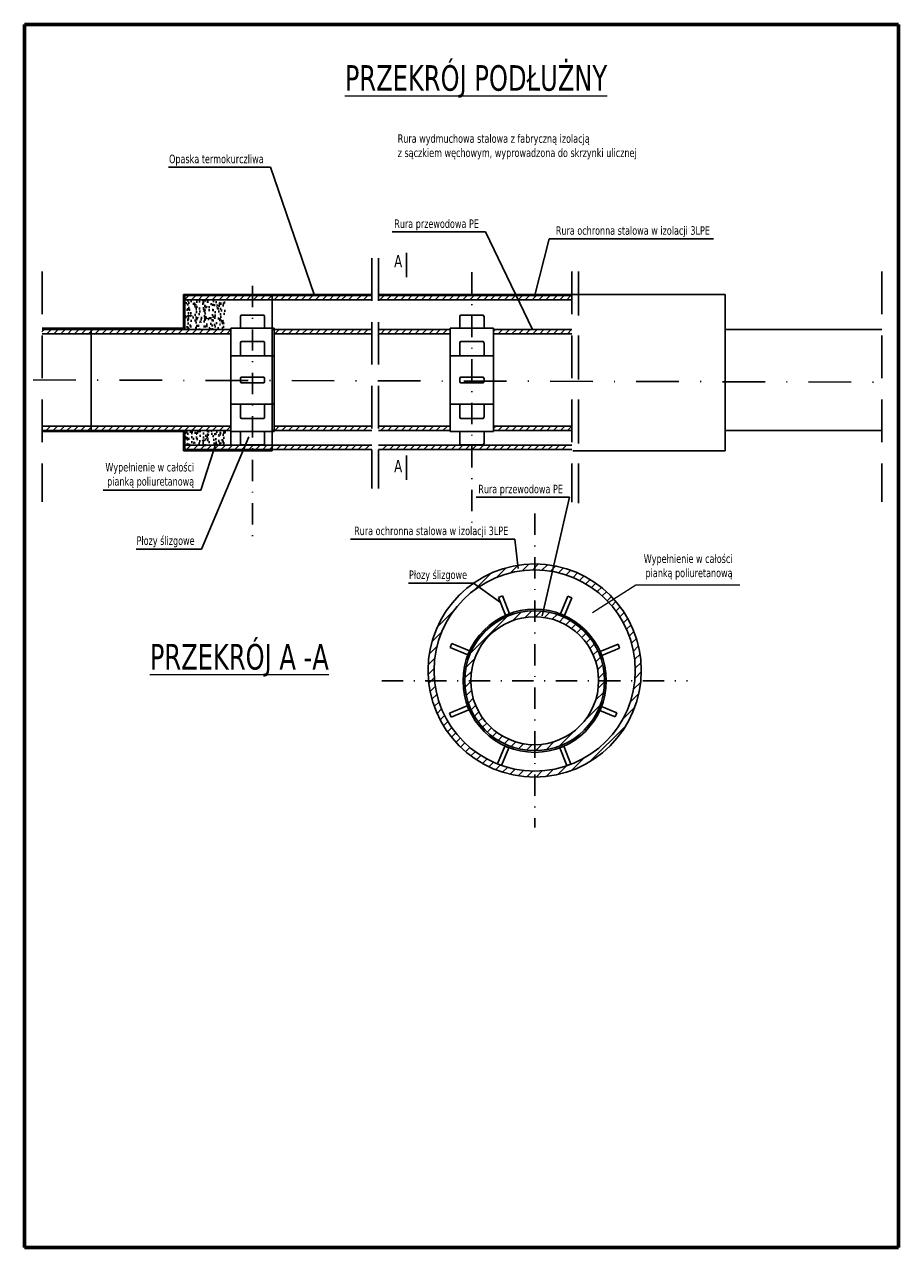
# Model space of a CAD drawing. Header units: millimetres. Extents: x 47 to 1064, y -1218 to -812.
# Tile 2 of 3: x 617 to 720, y -1218 to -1074. Entities that reach past the tile are written whole.
import ezdxf

# ---------------------------------------------------------------- set-up
doc = ezdxf.new("R2010")
doc.units = ezdxf.units.MM
for name, pattern in [('DASHDOT', [1, 0.5, -0.25, 0, -0.25]), ('DASHDOT2', [0.5, 0.25, -0.125, 0, -0.125]), ('DASHDOTX2', [2, 1, -0.5, 0, -0.5]), ('DASHED', [0.75, 0.5, -0.25])]:
    doc.linetypes.add(name, pattern=pattern)
doc.layers.add('MR_gaz', color=2, linetype='Continuous', lineweight=40)
doc.layers.add('MR_gaz_dim', color=250, linetype='Continuous', lineweight=20)
doc.styles.add('MR_text', font='tahoma.ttf', dxfattribs={"width": 0.8, "height": 1})
doc.dimstyles.new('MR_gaz_dim', dxfattribs={"dimscale": 0.25, "dimtxt": 1, "dimasz": 2.5, "dimexe": 1.25, "dimexo": 0.625, "dimtad": 1, "dimdec": 1, "dimrnd": 0.1, "dimzin": 1, "dimtxsty": 'MR_text', "dimblk": 'OBLIQUE', "dimcen": 2.5, "dimazin": 0, "dimtfac": 1, "dimtdec": 1, "dimtmove": 0, "dimatfit": 3, "dimldrblk": 'NONE', "dimfxl": 0, "dimarcsym": 0})

# ---------------------------------------------------------------- blocks, each defined once
blk = doc.blocks.new('_Oblique')
at = {"layer": 'MR_gaz', "color": 0, "lineweight": -2}
blk.add_line((-0.5, -0.5), (0.5, 0.5), dxfattribs=at)

msp = doc.modelspace()

# ---------------------------------------------------------------- hatches: boundary and pattern name
h = msp.add_hatch()
h.set_pattern_fill('LINE', color=256, scale=0.1805, angle=45, style=0)
h.set_pattern_definition([(45, (583.63623, -569.75085), (-0.40523406, 0.40523406), [])])
h.paths.add_polyline_path([(641.52, -1121.87), (641.52, -1121.36), (629.68, -1121.36), (629.68, -1121.87)])
h = msp.add_hatch()
h.set_pattern_fill('LINE', color=256, scale=0.25, angle=45, style=0)
h.set_pattern_definition([(45, (488.70156, -394.7131), (-0.561266, 0.561266), [])])
edge = h.paths.add_edge_path()
edge.add_arc((677.13, -1150.02), 12.5, 0, 360)
edge = h.paths.add_edge_path(flags=17)
edge.add_arc((677.13, -1150.02), 11.8, 0, 360)
h = msp.add_hatch()
h.set_pattern_fill('LINE', color=256, scale=0.25, angle=45, style=0)
h.set_pattern_definition([(45, (518.1093, -394.7131), (-0.561266, 0.561266), [])])
edge = h.paths.add_edge_path(flags=17)
edge.add_arc((677.13, -1151.22), 7.5, 0, 360)
edge = h.paths.add_edge_path()
edge.add_arc((677.13, -1151.22), 8.2, 0, 360)
at = {"layer": 'MR_gaz'}
h = msp.add_hatch(dxfattribs=at)
h.set_pattern_fill('AR-CONC', color=251, scale=0.00722, style=0)
h.set_pattern_definition([(50, (613.987, -419.9101), (1.3153733, -0.1150802), [0.137541, -1.512951]), (355, (613.987, -419.9101), (-0.2544532, 1.379429), [0.1100328, -1.2103608]), (100.451, (614.0966, -419.9197), (1.0609249, 1.2643425), [0.1168918, -1.2858098]), (46.1842, (613.987, -419.5434), (1.9571907, -0.3035456), [0.2063115, -2.2694265]), (96.6356, (614.15, -419.5687), (1.7140586, 1.7864125), [0.1753377, -1.9287147]), (351.184, (613.987, -419.5434), (1.714061, 1.7864094), [0.165049, -1.815541]), (21, (614.1704, -419.635), (1.0946594, -0.738357), [0.137541, -1.512951]), (326, (614.1704, -419.635), (0.4462106, 1.329837), [0.1100328, -1.2103608]), (71.4514, (614.2616, -419.6966), (1.540867, 0.591483), [0.1168918, -1.2858098]), (37.5, (613.987, -419.91013), (0.0222997, 0.61048738), [0, -1.1956898, 0, -1.2286996, 0, -1.2149455]), (7.5, (613.987, -419.91013), (0.48243796, 0.72330375), [0, -0.70054216, 0, -1.16818156, 0, -0.4630547]), (327.5, (613.57803, -419.91013), (0.9789641, -0.04136153), [0, -0.45847, 0, -1.4304264, 0, -1.8980658]), (317.5, (613.3946, -419.9101), (1.0694927, 0.1835793), [0, -0.596011, 0, -0.9499498, 0, -1.3479018])])
h.paths.add_polyline_path([(636.11, -1110.03), (640.94, -1110.03), (640.94, -1106.56), (636.11, -1106.56)])
h.paths.add_polyline_path([(636.11, -1121.87), (636.11, -1123.6), (640.94, -1123.6), (640.94, -1121.87)])

# ---------------------------------------------------------------- linework, layer by layer
at = {"lineweight": 30}
for p, q in [((662.09, -1103.9), (662.09, -1101.04)), ((662.09, -1127.65), (662.09, -1124.79))]:
    msp.add_line(p, q, dxfattribs=at)
at = {"linetype": 'DASHED', "ltscale": 10}
for p, q in [((658.02, -1101.65), (658.02, -1128.67)), ((658.82, -1101.65), (658.82, -1128.67)), ((619.37, -1103.23), (619.37, -1130.25)), ((681.47, -1103.24), (681.47, -1130.26)), ((682.28, -1103.24), (682.28, -1130.26)), ((682.28, -1103.38), (682.28, -1130.4)), ((717.81, -1103.23), (717.81, -1130.25))]:
    msp.add_line(p, q, dxfattribs=at)
at = {"linetype": 'DASHDOT', "ltscale": 5}
for p, q in [((669.76, -1103.32), (669.76, -1132.68)), ((644.05, -1104.91), (644.05, -1134.27))]:
    msp.add_line(p, q, dxfattribs=at)
for p, q in [((635.97, -1109.88), (635.97, -1105.91)), ((646.36, -1105.91), (635.97, -1105.91)), ((636.11, -1108.44), (636.11, -1106.06)), ((636.11, -1106.06), (641.52, -1106.06)), ((636.11, -1110.03), (636.11, -1106.06)), ((651.27, -1106.06), (636.11, -1106.06)), ((636.11, -1106.56), (641.52, -1106.56)), ((651.27, -1106.56), (636.11, -1106.56)), ((636.15, -1106.49), (636.58, -1106.06)), ((636.88, -1106.56), (637.39, -1106.06)), ((646.36, -1105.91), (636.92, -1105.91)), ((637.7, -1106.56), (638.2, -1106.06)), ((638.51, -1106.56), (639.01, -1106.06)), ((639.32, -1106.56), (639.82, -1106.06)), ((640.13, -1106.56), (640.63, -1106.06)), ((640.94, -1106.56), (641.44, -1106.06)), ((641.75, -1106.56), (642.25, -1106.06)), ((642.56, -1106.56), (643.06, -1106.06)), ((643.37, -1106.56), (643.87, -1106.06)), ((644.18, -1106.56), (644.68, -1106.06)), ((644.99, -1106.56), (645.49, -1106.06)), ((645.8, -1106.56), (646.31, -1106.06)), ((646.36, -1105.91), (646.36, -1124.25)), ((651.27, -1105.91), (646.36, -1105.91)), ((646.36, -1106.06), (651.27, -1106.06)), ((654.5, -1106.56), (646.36, -1106.56)), ((646.57, -1106.56), (647.08, -1106.06)), ((647.38, -1106.56), (647.89, -1106.06)), ((648.19, -1106.56), (648.7, -1106.06)), ((649, -1106.56), (649.51, -1106.06)), ((649.81, -1106.56), (650.32, -1106.06)), ((650.62, -1106.56), (651.13, -1106.06)), ((658.02, -1105.91), (651.27, -1105.91)), ((651.27, -1106.06), (658.02, -1106.06)), ((651.43, -1106.56), (651.94, -1106.06)), ((652.24, -1106.56), (652.75, -1106.06)), ((653.06, -1106.56), (653.56, -1106.06)), ((653.87, -1106.56), (654.37, -1106.06)), ((654.5, -1106.56), (655.01, -1106.06)), ((658.02, -1106.56), (654.5, -1106.56)), ((655.31, -1106.56), (655.82, -1106.06)), ((655.31, -1106.56), (655.82, -1106.06)), ((656.26, -1106.56), (656.77, -1106.06)), ((657.07, -1106.56), (657.58, -1106.06)), ((657.07, -1106.56), (657.58, -1106.06)), ((681.47, -1105.91), (658.82, -1105.91)), ((681.47, -1106.06), (658.82, -1106.06)), ((658.82, -1106.06), (681.47, -1106.06)), ((681.47, -1106.56), (658.82, -1106.56)), ((681.47, -1106.56), (658.82, -1106.56)), ((658.99, -1106.56), (659.5, -1106.06)), ((659.8, -1106.56), (660.31, -1106.06)), ((660.61, -1106.56), (661.12, -1106.06)), ((661.43, -1106.56), (661.93, -1106.06)), ((662.24, -1106.56), (662.74, -1106.06)), ((663.05, -1106.56), (663.55, -1106.06)), ((663.86, -1106.56), (664.36, -1106.06)), ((664.67, -1106.56), (665.17, -1106.06)), ((665.48, -1106.56), (665.98, -1106.06)), ((666.29, -1106.56), (666.79, -1106.06)), ((667.1, -1106.56), (667.6, -1106.06)), ((667.91, -1106.56), (668.41, -1106.06)), ((668.72, -1106.56), (669.23, -1106.06)), ((669.53, -1106.56), (670.04, -1106.06)), ((670.34, -1106.56), (670.85, -1106.06)), ((671.15, -1106.56), (671.66, -1106.06)), ((671.96, -1106.56), (672.47, -1106.06)), ((672.77, -1106.56), (673.28, -1106.06)), ((673.58, -1106.56), (674.09, -1106.06)), ((674.39, -1106.56), (674.9, -1106.06)), ((675.2, -1106.56), (675.71, -1106.06)), ((676.01, -1106.56), (676.52, -1106.06)), ((676.82, -1106.56), (677.33, -1106.06)), ((677.63, -1106.56), (678.14, -1106.06)), ((678.45, -1106.56), (678.95, -1106.06)), ((679.26, -1106.56), (679.76, -1106.06)), ((680.07, -1106.56), (680.57, -1106.06)), ((680.88, -1106.56), (681.38, -1106.06)), ((681.47, -1105.91), (699.46, -1105.91)), ((699.46, -1105.91), (699.46, -1124.25)), ((642.63, -1108.49), (642.63, -1109.88)), ((644.05, -1108.34), (642.77, -1108.34)), ((645.33, -1108.34), (644.05, -1108.34)), ((645.47, -1108.49), (645.47, -1109.88)), ((646.36, -1108.15), (646.36, -1107.65)), ((668.34, -1108.49), (668.34, -1109.88)), ((669.76, -1108.34), (668.49, -1108.34)), ((671.04, -1108.34), (669.76, -1108.34)), ((671.19, -1108.49), (671.19, -1109.88)), ((619.36, -1110.29), (619.63, -1110.03)), ((635.97, -1109.88), (619.37, -1109.88)), ((619.37, -1110.03), (641.52, -1110.03)), ((619.93, -1110.53), (620.44, -1110.03)), ((620.76, -1110.53), (621.26, -1110.03)), ((621.57, -1110.53), (622.07, -1110.03)), ((622.38, -1110.53), (622.88, -1110.03)), ((623.19, -1110.53), (623.69, -1110.03)), ((624, -1110.53), (624.5, -1110.03)), ((624.81, -1110.53), (625.31, -1110.03)), ((625.15, -1109.88), (625.15, -1122.01)), ((626.3, -1109.88), (625.15, -1109.88)), ((625.62, -1110.53), (626.12, -1110.03)), ((626.43, -1110.53), (626.94, -1110.03)), ((627.24, -1110.53), (627.75, -1110.03)), ((628.05, -1110.53), (628.56, -1110.03)), ((628.86, -1110.53), (629.37, -1110.03)), ((629.67, -1110.53), (630.18, -1110.03)), ((641.52, -1110.03), (630.33, -1110.03)), ((630.48, -1110.53), (630.99, -1110.03)), ((631.29, -1110.53), (631.8, -1110.03)), ((632.1, -1110.53), (632.61, -1110.03)), ((632.91, -1110.53), (633.42, -1110.03)), ((633.72, -1110.53), (634.23, -1110.03)), ((634.53, -1110.53), (635.04, -1110.03)), ((635.34, -1110.53), (635.85, -1110.03)), ((641.52, -1110.03), (636.11, -1110.03)), ((636.16, -1110.53), (636.66, -1110.03)), ((636.97, -1110.53), (637.47, -1110.03)), ((637.78, -1110.53), (638.28, -1110.03)), ((638.59, -1110.53), (639.09, -1110.03)), ((639.4, -1110.53), (639.9, -1110.03)), ((640.21, -1110.53), (640.71, -1110.03)), ((641.52, -1110.03), (640.44, -1110.03)), ((641.02, -1110.53), (641.52, -1110.03)), ((641.52, -1109.88), (641.52, -1122.01)), ((641.52, -1109.88), (646.58, -1109.88)), ((641.52, -1121.87), (641.52, -1110.03)), ((646.36, -1110.03), (646.58, -1110.03)), ((651.27, -1110.03), (646.36, -1110.03)), ((646.58, -1110.53), (646.58, -1109.88)), ((646.58, -1110.03), (646.58, -1122.01)), ((646.58, -1110.03), (658.02, -1110.03)), ((646.65, -1110.53), (647.16, -1110.03)), ((647.46, -1110.53), (647.97, -1110.03)), ((648.27, -1110.53), (648.78, -1110.03)), ((649.08, -1110.53), (649.59, -1110.03)), ((649.89, -1110.53), (650.4, -1110.03)), ((650.71, -1110.53), (651.21, -1110.03)), ((651.48, -1110.53), (651.99, -1110.03)), ((652.29, -1110.53), (652.8, -1110.03)), ((652.29, -1110.53), (652.8, -1110.03)), ((653.1, -1110.53), (653.61, -1110.03)), ((653.88, -1110.53), (654.38, -1110.03)), ((654.69, -1110.53), (655.19, -1110.03)), ((655.46, -1110.53), (655.97, -1110.03)), ((656.27, -1110.53), (656.78, -1110.03)), ((657.05, -1110.53), (657.55, -1110.03)), ((658.82, -1110.03), (667.24, -1110.03)), ((667.24, -1110.03), (658.82, -1110.03)), ((659.08, -1110.53), (659.58, -1110.03)), ((659.89, -1110.53), (660.39, -1110.03)), ((660.7, -1110.53), (661.2, -1110.03)), ((661.51, -1110.53), (662.01, -1110.03)), ((662.32, -1110.53), (662.82, -1110.03)), ((663.13, -1110.53), (663.63, -1110.03)), ((663.94, -1110.53), (664.44, -1110.03)), ((664.75, -1110.53), (665.25, -1110.03)), ((665.56, -1110.53), (666.06, -1110.03)), ((666.37, -1110.53), (666.88, -1110.03)), ((667.24, -1109.88), (667.24, -1110.53)), ((667.24, -1109.88), (672.29, -1109.88)), ((667.24, -1122.01), (667.24, -1110.03)), ((672.29, -1110.03), (672.29, -1122.01)), ((681.47, -1110.03), (672.29, -1110.03)), ((672.29, -1110.28), (672.55, -1110.03)), ((672.85, -1110.53), (673.36, -1110.03)), ((673.66, -1110.53), (674.17, -1110.03)), ((674.47, -1110.53), (674.98, -1110.03)), ((675.28, -1110.53), (675.79, -1110.03)), ((676.1, -1110.53), (676.6, -1110.03)), ((676.91, -1110.53), (677.41, -1110.03)), ((677.72, -1110.53), (678.22, -1110.03)), ((678.53, -1110.53), (679.03, -1110.03)), ((679.34, -1110.53), (679.84, -1110.03)), ((680.15, -1110.53), (680.65, -1110.03)), ((680.96, -1110.53), (681.46, -1110.03)), ((699.46, -1110.03), (717.81, -1110.03)), ((619.37, -1110.53), (641.52, -1110.53)), ((641.52, -1110.53), (630.33, -1110.53)), ((642.63, -1111.58), (642.63, -1113.12)), ((644.05, -1111.44), (642.77, -1111.44)), ((645.33, -1111.44), (644.05, -1111.44)), ((645.47, -1111.58), (645.47, -1113.12)), ((651.27, -1110.53), (646.58, -1110.53)), ((658.02, -1110.53), (646.58, -1110.53)), ((667.24, -1110.53), (658.82, -1110.53)), ((667.24, -1110.53), (658.82, -1110.53)), ((667.18, -1110.53), (667.24, -1110.48)), ((668.34, -1111.58), (668.34, -1113.12)), ((669.76, -1111.44), (668.49, -1111.44)), ((671.04, -1111.44), (669.76, -1111.44)), ((671.19, -1111.58), (671.19, -1113.12)), ((681.47, -1110.53), (672.29, -1110.53)), ((646.58, -1113.12), (641.52, -1113.12)), ((672.29, -1113.12), (667.24, -1113.12)), ((642.63, -1115.95), (642.63, -1115.76)), ((644.05, -1115.61), (642.77, -1115.61)), ((645.33, -1115.61), (644.05, -1115.61)), ((645.47, -1115.95), (645.47, -1115.76)), ((668.34, -1115.95), (668.34, -1115.76)), ((669.76, -1115.61), (668.49, -1115.61)), ((671.04, -1115.61), (669.76, -1115.61)), ((671.19, -1115.95), (671.19, -1115.76)), ((642.63, -1115.95), (642.63, -1116.14)), ((644.05, -1116.29), (642.77, -1116.29)), ((645.33, -1116.29), (644.05, -1116.29)), ((645.47, -1115.95), (645.47, -1116.14)), ((668.34, -1115.95), (668.34, -1116.14)), ((669.76, -1116.29), (668.49, -1116.29)), ((671.04, -1116.29), (669.76, -1116.29)), ((671.19, -1115.95), (671.19, -1116.14)), ((646.58, -1118.77), (641.52, -1118.77)), ((642.63, -1120.32), (642.63, -1118.77)), ((645.47, -1120.32), (645.47, -1118.77)), ((672.29, -1118.77), (667.24, -1118.77)), ((668.34, -1120.32), (668.34, -1118.77)), ((671.19, -1120.32), (671.19, -1118.77)), ((641.52, -1120.14), (641.52, -1123.6)), ((619.37, -1121.36), (641.52, -1121.36)), ((619.85, -1121.87), (620.36, -1121.36)), ((620.66, -1121.87), (621.17, -1121.36)), ((621.49, -1121.87), (621.99, -1121.36)), ((622.3, -1121.87), (622.81, -1121.36)), ((623.11, -1121.87), (623.62, -1121.36)), ((623.92, -1121.87), (624.43, -1121.36)), ((624.73, -1121.87), (625.24, -1121.36)), ((625.54, -1121.87), (626.05, -1121.36)), ((626.35, -1121.87), (626.86, -1121.36)), ((627.16, -1121.87), (627.67, -1121.36)), ((627.97, -1121.87), (628.48, -1121.36)), ((628.78, -1121.87), (629.29, -1121.36)), ((641.52, -1121.36), (630.33, -1121.36)), ((644.05, -1120.46), (642.77, -1120.46)), ((645.33, -1120.46), (644.05, -1120.46)), ((658.02, -1121.36), (646.58, -1121.36)), ((646.66, -1121.87), (647.17, -1121.36)), ((647.47, -1121.87), (647.98, -1121.36)), ((648.28, -1121.87), (648.79, -1121.36)), ((649.1, -1121.87), (649.6, -1121.36)), ((649.91, -1121.87), (650.41, -1121.36)), ((650.72, -1121.87), (651.22, -1121.36)), ((651.49, -1121.87), (652, -1121.36)), ((652.3, -1121.87), (652.81, -1121.36)), ((652.3, -1121.87), (652.81, -1121.36)), ((653.11, -1121.87), (653.62, -1121.36)), ((653.89, -1121.87), (654.39, -1121.36)), ((654.7, -1121.87), (655.2, -1121.36)), ((655.47, -1121.87), (655.98, -1121.36)), ((656.28, -1121.87), (656.79, -1121.36)), ((657.06, -1121.87), (657.56, -1121.36)), ((667.24, -1121.36), (658.82, -1121.36)), ((659.09, -1121.87), (659.59, -1121.36)), ((659.9, -1121.87), (660.4, -1121.36)), ((660.71, -1121.87), (661.21, -1121.36)), ((661.52, -1121.87), (662.02, -1121.36)), ((662.33, -1121.87), (662.83, -1121.36)), ((663.14, -1121.87), (663.64, -1121.36)), ((663.95, -1121.87), (664.45, -1121.36)), ((664.76, -1121.87), (665.27, -1121.36)), ((665.57, -1121.87), (666.08, -1121.36)), ((666.38, -1121.87), (666.89, -1121.36)), ((669.76, -1120.46), (668.49, -1120.46)), ((671.04, -1120.46), (669.76, -1120.46)), ((681.47, -1121.36), (672.29, -1121.36)), ((672.29, -1121.63), (672.56, -1121.36)), ((672.86, -1121.87), (673.37, -1121.36)), ((673.67, -1121.87), (674.18, -1121.36)), ((674.49, -1121.87), (674.99, -1121.36)), ((675.3, -1121.87), (675.8, -1121.36)), ((676.11, -1121.87), (676.61, -1121.36)), ((676.92, -1121.87), (677.42, -1121.36)), ((677.73, -1121.87), (678.23, -1121.36)), ((678.54, -1121.87), (679.04, -1121.36)), ((679.35, -1121.87), (679.85, -1121.36)), ((680.16, -1121.87), (680.66, -1121.36)), ((680.97, -1121.87), (681.47, -1121.36)), ((619.37, -1121.87), (641.52, -1121.87)), ((635.97, -1122.01), (619.37, -1122.01)), ((641.52, -1121.87), (630.33, -1121.87)), ((635.97, -1124.25), (635.97, -1122.01)), ((636.11, -1121.87), (636.11, -1124.11)), ((646.58, -1122.01), (641.52, -1122.01)), ((642.63, -1123.41), (642.63, -1122.01)), ((645.47, -1123.41), (645.47, -1122.01)), ((646.58, -1121.87), (646.36, -1121.87)), ((658.02, -1121.87), (646.36, -1121.87)), ((667.24, -1121.87), (658.82, -1121.87)), ((667.19, -1121.87), (667.24, -1121.82)), ((672.29, -1122.01), (667.24, -1122.01)), ((668.34, -1123.41), (668.34, -1122.01)), ((671.19, -1123.41), (671.19, -1122.01)), ((681.47, -1121.87), (672.29, -1121.87)), ((699.46, -1121.87), (717.81, -1121.87)), ((646.36, -1124.25), (635.97, -1124.25)), ((636.11, -1123.6), (641.52, -1123.6)), ((651.27, -1123.6), (636.11, -1123.6)), ((651.27, -1123.6), (636.11, -1123.6)), ((636.11, -1123.6), (636.11, -1124.11)), ((658.02, -1123.6), (636.11, -1123.6)), ((636.11, -1123.6), (636.11, -1124.11)), ((636.11, -1124.11), (641.52, -1124.11)), ((651.27, -1124.11), (636.11, -1124.11)), ((636.11, -1124.11), (651.27, -1124.11)), ((636.11, -1124.11), (658.02, -1124.11)), ((636.32, -1124.11), (636.83, -1123.6)), ((637.13, -1124.11), (637.64, -1123.6)), ((637.94, -1124.11), (638.45, -1123.6)), ((638.75, -1124.11), (639.26, -1123.6)), ((639.56, -1124.11), (640.07, -1123.6)), ((640.37, -1124.11), (640.88, -1123.6)), ((641.18, -1124.11), (641.69, -1123.6)), ((641.99, -1124.11), (642.5, -1123.6)), ((644.05, -1123.55), (642.77, -1123.55)), ((642.8, -1124.11), (643.31, -1123.6)), ((643.62, -1124.11), (644.12, -1123.6)), ((645.33, -1123.55), (644.05, -1123.55)), ((644.43, -1124.11), (644.93, -1123.6)), ((645.24, -1124.11), (645.74, -1123.6)), ((646.05, -1124.11), (646.55, -1123.6)), ((646.36, -1124.11), (646.36, -1124.25)), ((646.86, -1124.11), (647.36, -1123.6)), ((647.67, -1124.11), (648.17, -1123.6)), ((648.48, -1124.11), (648.98, -1123.6)), ((649.29, -1124.11), (649.79, -1123.6)), ((650.1, -1124.11), (650.6, -1123.6)), ((650.87, -1124.11), (651.38, -1123.6)), ((651.68, -1124.11), (652.19, -1123.6)), ((651.68, -1124.11), (652.19, -1123.6)), ((652.5, -1124.11), (653, -1123.6)), ((653.27, -1124.11), (653.78, -1123.6)), ((654.08, -1124.11), (654.59, -1123.6)), ((654.86, -1124.11), (655.36, -1123.6)), ((655.67, -1124.11), (656.17, -1123.6)), ((656.44, -1124.11), (656.95, -1123.6)), ((657.25, -1124.11), (657.76, -1123.6)), ((658.47, -1124.11), (658.47, -1124.11)), ((681.47, -1123.6), (658.82, -1123.6)), ((681.47, -1123.6), (658.82, -1123.6)), ((681.47, -1123.6), (658.82, -1123.6)), ((681.47, -1124.11), (658.82, -1124.11)), ((658.82, -1124.11), (681.47, -1124.11)), ((658.82, -1124.11), (681.47, -1124.11)), ((659.28, -1124.11), (659.79, -1123.6)), ((660.09, -1124.11), (660.6, -1123.6)), ((660.9, -1124.11), (661.41, -1123.6)), ((661.71, -1124.11), (662.22, -1123.6)), ((662.52, -1124.11), (663.03, -1123.6)), ((663.33, -1124.11), (663.84, -1123.6)), ((664.14, -1124.11), (664.65, -1123.6)), ((664.95, -1124.11), (665.46, -1123.6)), ((665.76, -1124.11), (666.27, -1123.6)), ((666.57, -1124.11), (667.08, -1123.6)), ((667.38, -1124.11), (667.89, -1123.6)), ((668.19, -1124.11), (668.7, -1123.6)), ((669.76, -1123.55), (668.49, -1123.55)), ((669.01, -1124.11), (669.51, -1123.6)), ((671.04, -1123.55), (669.76, -1123.55)), ((669.82, -1124.11), (670.32, -1123.6)), ((670.63, -1124.11), (671.13, -1123.6)), ((671.44, -1124.11), (671.94, -1123.6)), ((672.25, -1124.11), (672.75, -1123.6)), ((673.06, -1124.11), (673.56, -1123.6)), ((673.87, -1124.11), (674.37, -1123.6)), ((674.68, -1124.11), (675.18, -1123.6)), ((675.49, -1124.11), (675.99, -1123.6)), ((676.3, -1124.11), (676.8, -1123.6)), ((677.11, -1124.11), (677.62, -1123.6)), ((677.92, -1124.11), (678.43, -1123.6)), ((678.73, -1124.11), (679.24, -1123.6)), ((679.54, -1124.11), (680.05, -1123.6)), ((680.35, -1124.11), (680.86, -1123.6)), ((681.62, -1124.25), (699.46, -1124.25)), ((672.87, -1141.45), (673.34, -1141.26)), ((673.71, -1143.54), (672.87, -1141.45)), ((674.18, -1143.36), (673.34, -1141.26)), ((680.15, -1143.38), (681.03, -1141.3)), ((680.62, -1143.57), (681.49, -1141.49)), ((681.03, -1141.3), (681.49, -1141.49)), ((673.71, -1143.54), (674.18, -1143.36)), ((680.15, -1143.38), (680.62, -1143.57)), ((667.21, -1147.31), (667.41, -1146.85)), ((669.29, -1148.2), (667.21, -1147.31)), ((669.48, -1147.73), (667.41, -1146.85)), ((684.81, -1147.81), (686.9, -1146.95)), ((685.01, -1148.28), (687.09, -1147.42)), ((686.9, -1146.95), (687.09, -1147.42)), ((669.29, -1148.2), (669.48, -1147.73)), ((684.81, -1147.81), (685.01, -1148.28)), ((669.23, -1154.17), (667.14, -1155.01)), ((669.42, -1154.64), (667.33, -1155.48)), ((669.23, -1154.17), (669.42, -1154.64)), ((686.75, -1154.99), (684.96, -1154.25)), ((667.14, -1155.01), (667.33, -1155.48)), ((686.55, -1155.45), (684.77, -1154.71)), ((686.55, -1155.45), (686.75, -1154.99)), ((672.76, -1160.96), (673.64, -1158.88)), ((673.64, -1158.88), (674.1, -1159.07)), ((677.13, -1158.72), (677.13, -1160.27)), ((680.07, -1159.09), (680.54, -1158.9)), ((681.38, -1160.99), (680.54, -1158.9)), ((673.23, -1161.15), (674.1, -1159.07)), ((680.91, -1161.18), (680.07, -1159.09)), ((672.76, -1160.96), (673.23, -1161.15)), ((680.91, -1161.18), (681.38, -1160.99))]:
    msp.add_line(p, q)
at = {"linetype": 'DASHDOTX2', "ltscale": 5}
msp.add_line((618.34, -1115.95), (718.77, -1116.2), dxfattribs=at)
at = {"linetype": 'DASHDOT2', "ltscale": 10}
for p, q in [((677.13, -1131.62), (677.13, -1168.42)), ((659.21, -1151.22), (695.05, -1151.22))]:
    msp.add_line(p, q, dxfattribs=at)
for points in [[(672.29, -1109.88), (672.29, -1110.53), (681.47, -1110.53)], [(681.47, -1110.03), (672.29, -1110.03)], [(672.29, -1121.36), (672.29, -1121.87), (681.47, -1121.87)], [(681.47, -1121.36), (672.29, -1121.36), (672.29, -1121.87), (681.47, -1121.87)], [(681.47, -1121.36), (672.29, -1121.36)]]:
    msp.add_lwpolyline(points)
for centre, radius in [((677.13, -1150.02), 12.5), ((677.13, -1150.02), 11.8), ((677.13, -1151.22), 8.4), ((677.13, -1151.22), 8.2), ((677.13, -1151.22), 7.5)]:
    msp.add_circle(centre, radius)
for centre, start, end in [((642.77, -1108.49), 90, 180), ((645.33, -1108.49), 0, 90), ((668.49, -1108.49), 90, 180), ((671.04, -1108.49), 0, 90), ((642.77, -1111.58), 90, 180), ((645.33, -1111.58), 0, 90), ((668.49, -1111.58), 90, 180), ((671.04, -1111.58), 0, 90), ((642.77, -1115.76), 90, 180), ((645.33, -1115.76), 0, 90), ((668.49, -1115.76), 90, 180), ((671.04, -1115.76), 0, 90), ((642.77, -1116.14), 180, 270), ((645.33, -1116.14), 270, 360), ((668.49, -1116.14), 180, 270), ((671.04, -1116.14), 270, 360), ((642.77, -1120.32), 180, 270), ((645.33, -1120.32), 270, 0), ((668.49, -1120.32), 180, 270), ((671.04, -1120.32), 270, 0), ((642.77, -1123.41), 180, 270), ((645.33, -1123.41), 270, 0), ((668.49, -1123.41), 180, 270), ((671.04, -1123.41), 270, 0)]:
    msp.add_arc(centre, 0.144, start, end)
at = {"layer": 'Defpoints', "color": 3, "lineweight": 60}
for p, q in [((719.79, -1074.26), (617.31, -1074.26)), ((617.31, -1074.26), (617.31, -1217.69)), ((719.79, -1217.69), (719.79, -1074.26)), ((617.31, -1217.69), (719.79, -1217.69))]:
    msp.add_line(p, q, dxfattribs=at)
at = {"layer": 'MR_gaz_dim'}
for p, q in [((688.97, -1140.03), (683.89, -1143.26)), ((701.2, -1140.03), (688.97, -1140.03))]:
    msp.add_line(p, q, dxfattribs=at)

# ---------------------------------------------------------------- texts
at = {"layer": 'MR_gaz_dim', "style": 'MR_text'}
for s, insert, char_height, attachment_point in [('{\\fTahoma|b0|i0|c238|p34;\\LPRZEKRÓJ PODŁUŻNY}', (654.87, -1080.94), 3, 4), ('Rura wydmuchowa stalowa z fabryczną izolacją \\Pz sączkiem węchowym, wyprowadzona do skrzynki ulicznej', (661.07, -1088.61), 1, 4), ('{\\fTahoma|b0|i0|c238|p34;Opaska termokurczliwa}', (645.36, -1090.17), 1, 6), ('Rura przewodowa PE', (670.59, -1097.76), 1, 6), ('Rura ochronna stalowa w izolacji 3LPE', (679.61, -1098.56), 1, 4), ('{\\fTahoma|b0|i0|c238|p34;A}', (661.59, -1102), 1.444, 6), ('Wypełnienie w całości\\P pianką poliuretanową', (637.21, -1127.15), 1, 6), ('{\\fTahoma|b0|i0|c238|p34;A}', (661.59, -1126.04), 1.444, 6), ('Rura przewodowa PE', (680.44, -1128.88), 1, 6), ('Rura ochronna stalowa w izolacji 3LPE', (674.03, -1133.78), 1, 6), ('Płozy ślizgowe', (637.26, -1134.93), 1, 6), ('Wypełnienie w całości\\P pianką poliuretanową', (700.33, -1137.88), 1, 6), ('Płozy ślizgowe ', (669.2, -1138.93), 1, 6), ('{\\fTahoma|b0|i0|c238|p34;\\LPRZEKRÓJ A -A }', (632.01, -1148.82), 3, 4)]:
    msp.add_mtext(s, dxfattribs=dict(at, insert=insert, char_height=char_height, attachment_point=attachment_point))

# ---------------------------------------------------------------- leaders
at = {"layer": 'MR_gaz_dim', "annotation_type": 0, "has_hookline": 1}
for points, hookline_direction, text_width in [([(651.27, -1105.91), (646.14, -1090.99), (645.51, -1090.99)], 1, 11.14), ([(676.88, -1110.03), (671.36, -1098.58), (670.74, -1098.58)], 1, 10.15), ([(677.11, -1106.16), (678.82, -1099.38), (679.44, -1099.38)], 0, 18.49), ([(643.63, -1122.62), (638.05, -1135.79), (637.42, -1135.79)], 1, 6.86), ([(639.84, -1123.16), (637.99, -1128.86), (637.37, -1128.86)], 1, 10.66), ([(677.99, -1143.59), (681.21, -1129.7), (680.59, -1129.7)], 1, 10.15), ([(675.2, -1138.04), (674.8, -1134.6), (674.18, -1134.6)], 1, 18.49), ([(673.11, -1142.03), (669.97, -1139.79), (669.35, -1139.79)], 1, 6.86)]:
    msp.add_leader(points, dimstyle='MR_gaz_dim', override={"dimgap": 0.625, "dimtad": 1, "dimldrblk": 'None'}, dxfattribs=dict(at, hookline_direction=hookline_direction, text_width=text_width))

doc.saveas('drawing.dxf')
